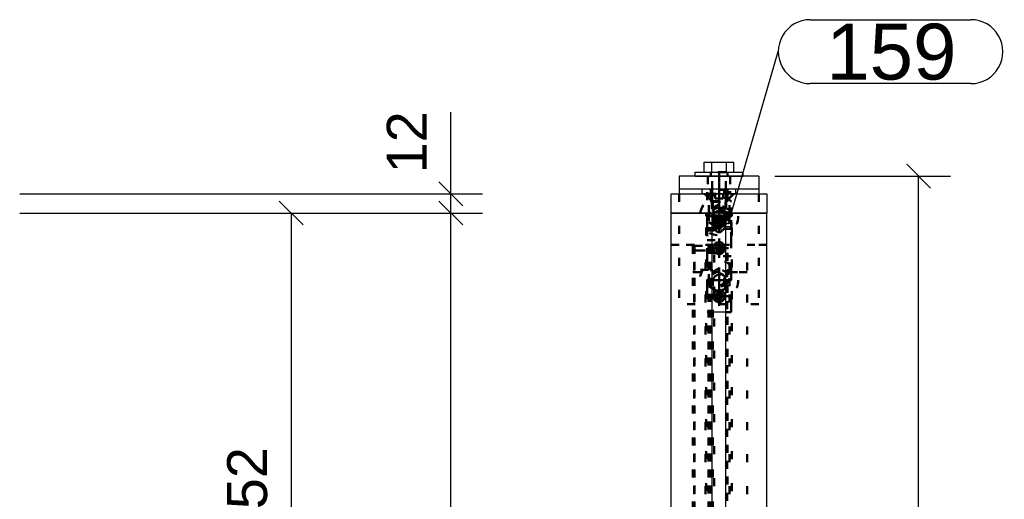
# Model space of a CAD drawing. Header units: millimetres. Extents: x -30 to 390, y -521 to -224.
# Tile 13 of 19: x 81 to 143, y -328 to -298. Entities that reach past the tile are written whole.
import ezdxf
from ezdxf.enums import TextEntityAlignment as Align

# ---------------------------------------------------------------- set-up
doc = ezdxf.new("R2010")
doc.units = ezdxf.units.MM
doc.linetypes.add('DOT', pattern=[2, 0.5, -1.5])
doc.linetypes.add('STRICHPUNKT2', pattern=[18.5, 10, -4, 0.5, -4])
doc.layers.get('0').update_dxf_attribs({"linetype": 'CONTINUOUS'})
for name, color, linetype in [('DIM49', 4, 'CONTINUOUS'), ('LE_RED', 1, 'CONTINUOUS'), ('TXT_ALL', 7, 'CONTINUOUS'), ('TXT_DIM49', 2, 'CONTINUOUS')]:
    doc.layers.add(name, color=color, linetype=linetype)
doc.layers.add('LE_ALL', color=7, linetype='CONTINUOUS', lineweight=50)
doc.styles.add('ARIAL', font='arial.ttf')

# ---------------------------------------------------------------- blocks, each defined once
blk = doc.blocks.new('_D23', base_point=(96.528, -330.173))
at = {"layer": 'DIM49', "color": 1}
for p, q in [((98.778, -310.444), (97.278, -308.944)), ((81.035, -309.694), (100.028, -309.694)), ((98.028, -309.694), (98.028, -344.894)), ((97.278, -344.144), (98.778, -345.644)), ((86.035, -344.894), (100.028, -344.894))]:
    blk.add_line(p, q, dxfattribs=at)
at = {"layer": 'TXT_DIM49', "style": 'ARIAL'}
blk.add_text('352', height=2.5, rotation=90.00021, dxfattribs=at).set_placement((96.528, -330.173))
blk = doc.blocks.new('Strip 60x12_00576', base_point=(19.185, -308.959))
blk.add_blockref('_D23', (96.528, -330.173))
blk = doc.blocks.new('Strip 60x12_00575')
blk.add_blockref('Strip 60x12_00576', (19.185, -308.959))
blk = doc.blocks.new('Ophanging boven_00574')
blk.add_blockref('Strip 60x12_00575', (0, 0))
blk = doc.blocks.new('_D9', base_point=(106.528, -382.333))
at = {"layer": 'DIM49', "color": 1}
for p, q in [((108.778, -310.444), (107.278, -308.944)), ((81.035, -309.694), (110.028, -309.694)), ((108.028, -447.294), (108.028, -309.694))]:
    blk.add_line(p, q, dxfattribs=at)
blk = doc.blocks.new('_D10', base_point=(106.528, -307.213))
at = {"layer": 'DIM49', "color": 1}
for p, q in [((108.028, -315.694), (108.028, -303.373)), ((107.278, -307.744), (108.778, -309.244)), ((81.035, -308.494), (110.028, -308.494)), ((108.778, -310.444), (107.278, -308.944)), ((81.035, -309.694), (110.028, -309.694))]:
    blk.add_line(p, q, dxfattribs=at)
at = {"layer": 'TXT_DIM49', "style": 'ARIAL'}
blk.add_text('12', height=2.5, rotation=90.00021, dxfattribs=at).set_placement((106.528, -307.213))
blk = doc.blocks.new('Strip 60x12_00651', base_point=(20.085, -448.029))
for name, p in [('_D10', (106.528, -307.213)), ('_D9', (106.528, -382.333))]:
    blk.add_blockref(name, p)
blk = doc.blocks.new('Strip 60x12_00650')
blk.add_blockref('Strip 60x12_00651', (20.085, -448.029))
blk = doc.blocks.new('Ophanging onder_00649')
blk.add_blockref('Strip 60x12_00650', (0, 0))
blk = doc.blocks.new('Muurophanging_00573')
for name in ['Ophanging boven_00574', 'Ophanging onder_00649']:
    blk.add_blockref(name, (0, 0))
blk = doc.blocks.new('Privacyscherm 60-37_00450')
blk.add_blockref('Muurophanging_00573', (0, 0))
blk = doc.blocks.new('_A3D0024_00449')
blk.add_blockref('Privacyscherm 60-37_00450', (0, 0))
blk = doc.blocks.new('_ANS0024_00448')
blk.add_blockref('_A3D0024_00449', (0, 0))
blk = doc.blocks.new('_00808', base_point=(124.835, -311.894))
at = {"layer": 'LE_ALL', "color": 1, "linetype": 'STRICHPUNKT2'}
for p, q in [((124.835, -309.694), (124.835, -310.894)), ((124.835, -309.694), (124.835, -310.894)), ((124.835, -311.894), (124.835, -311.294)), ((124.835, -311.894), (124.835, -311.294)), ((124.835, -311.894), (124.235, -311.894)), ((124.835, -311.894), (124.235, -311.894)), ((124.835, -311.894), (124.835, -312.494)), ((124.835, -311.894), (125.435, -311.894)), ((124.835, -311.894), (124.835, -312.494)), ((124.835, -311.894), (125.435, -311.894)), ((124.835, -314.894), (124.835, -314.294)), ((124.835, -314.894), (124.835, -314.294)), ((124.835, -314.894), (124.235, -314.894)), ((124.835, -314.894), (124.235, -314.894)), ((124.835, -314.894), (124.835, -315.494)), ((124.835, -314.894), (125.435, -314.894)), ((124.835, -314.894), (124.835, -315.494)), ((124.835, -314.894), (125.435, -314.894))]:
    blk.add_line(p, q, dxfattribs=at)
blk = doc.blocks.new('_00807')
blk.add_blockref('_00808', (124.835, -311.894))
blk = doc.blocks.new('1017-1 Connector 90 M8 VERT_00806')
blk.add_blockref('_00807', (0, 0))
blk = doc.blocks.new('Stelschroef met punt (ISO 4027 - DIN 914)-M8x10_00810', base_point=(124.604, -314.894))
at = {"layer": 'LE_ALL', "color": 3, "linetype": 'DOT'}
blk.add_lwpolyline([(124.604, -314.894), (124.719, -314.694), (124.95, -314.694), (125.065, -314.894), (124.95, -315.094), (124.719, -315.094)], close=True, dxfattribs=at)
blk = doc.blocks.new('Stelschroef met punt (ISO 4027 - DIN 914)-M8x10_00809')
blk.add_blockref('Stelschroef met punt (ISO 4027 - DIN 914)-M8x10_00810', (124.604, -314.894))
blk = doc.blocks.new('Stelschroef met punt (ISO 4027 - DIN 914)-M8x10_00812', base_point=(124.604, -311.894))
at = {"layer": 'LE_ALL', "color": 3, "linetype": 'DOT'}
blk.add_line((124.604, -311.894), (124.719, -311.694), dxfattribs=at)
blk.add_lwpolyline([(124.95, -311.694), (125.065, -311.894), (124.95, -312.094), (124.719, -312.094), (124.604, -311.894)], dxfattribs=at)
blk = doc.blocks.new('Stelschroef met punt (ISO 4027 - DIN 914)-M8x10_00811')
blk.add_blockref('Stelschroef met punt (ISO 4027 - DIN 914)-M8x10_00812', (124.604, -311.894))
blk = doc.blocks.new('Hoeklijn + montage_00805')
for name in ['1017-1 Connector 90 M8 VERT_00806', 'Stelschroef met punt (ISO 4027 - DIN 914)-M8x10_00811', 'Stelschroef met punt (ISO 4027 - DIN 914)-M8x10_00809']:
    blk.add_blockref(name, (0, 0))
blk = doc.blocks.new('SHAPE_01184', base_point=(125.401, -310.395))
at = {"layer": 'DIM49', "color": 3}
for p, q in [((130.547, -297.596), (140.61, -297.596)), ((125.401, -310.395), (128.547, -299.596)), ((140.61, -301.596), (130.547, -301.596)), ((125.511, -310.158), (125.29, -310.158)), ((125.66, -310.358), (125.143, -310.358)), ((125.605, -310.558), (125.197, -310.558))]:
    blk.add_line(p, q, dxfattribs=at)
blk.add_lwpolyline([(125.395, -310.658), (125.464, -310.65), (125.528, -310.625), (125.583, -310.585), (125.626, -310.531), (125.654, -310.468), (125.664, -310.4), (125.657, -310.332), (125.632, -310.268), (125.591, -310.213), (125.538, -310.17), (125.475, -310.142), (125.407, -310.131), (125.338, -310.139), (125.274, -310.164), (125.219, -310.204), (125.176, -310.258), (125.148, -310.321), (125.138, -310.389), (125.145, -310.457), (125.17, -310.521), (125.211, -310.577), (125.265, -310.62), (125.327, -310.647)], close=True, dxfattribs=at)
for centre, start_param, end_param in [((130.547, -299.596), 1.570796, 4.712389), ((140.61, -299.596), 4.712389, 7.853982)]:
    blk.add_ellipse(centre, major_axis=(2, 0), ratio=1, start_param=start_param, end_param=end_param, dxfattribs=at)
at = {"layer": 'TXT_ALL', "style": 'ARIAL'}
blk.add_text('159', height=3.5, dxfattribs=at).set_placement((131.547, -299.596), align=Align.MIDDLE_LEFT)
blk = doc.blocks.new('1017-1 Connector 90 M8 VERT_00844', base_point=(125.585, -310.694))
for p, q in [((125.26, -309.894), (124.41, -309.894)), ((125.26, -315.894), (124.41, -315.894))]:
    blk.add_line(p, q)
at = {"layer": 'LE_ALL', "color": 3, "linetype": 'DOT'}
for p, q in [((124.085, -309.894), (124.085, -315.894)), ((124.41, -309.894), (124.085, -309.894)), ((124.435, -309.894), (124.435, -310.694)), ((125.235, -309.894), (125.235, -310.694)), ((125.585, -315.894), (125.585, -309.894)), ((125.585, -310.694), (124.085, -310.694)), ((124.41, -315.894), (124.085, -315.894))]:
    blk.add_line(p, q, dxfattribs=at)
for points in [[(125.585, -309.894), (125.26, -309.894)], [(125.585, -315.894), (125.26, -315.894)]]:
    blk.add_lwpolyline(points, dxfattribs=at)
at = {"layer": 'LE_RED'}
for points in [[(124.939, -311.507, 0.06585), (124.835, -311.494, 2.026238), (125.221, -311.998)], [(124.939, -314.507, 0.06585), (124.835, -314.494, 2.026238), (125.221, -314.998)]]:
    blk.add_lwpolyline(points, format="xyb", dxfattribs=at)
blk.add_blockref('SHAPE_01184', (125.401, -310.395))
blk = doc.blocks.new('DIN 13-M8_00846', base_point=(125.175, -309.894))
at = {"layer": 'LE_ALL', "color": 3, "linetype": 'DOT'}
for p, q in [((124.435, -309.894), (124.435, -310.694)), ((124.495, -309.894), (124.495, -310.694)), ((125.175, -309.894), (125.175, -310.694)), ((125.235, -309.894), (125.235, -310.694))]:
    blk.add_line(p, q, dxfattribs=at)
blk = doc.blocks.new('DIN 13-M8_00845')
blk.add_blockref('DIN 13-M8_00846', (125.175, -309.894))
blk = doc.blocks.new('_00848', base_point=(124.835, -309.694))
at = {"layer": 'LE_ALL', "color": 1, "linetype": 'STRICHPUNKT2'}
for p, q in [((124.835, -309.694), (124.835, -310.894)), ((124.835, -309.694), (124.835, -310.894)), ((124.835, -311.894), (124.835, -311.294)), ((124.835, -311.894), (124.835, -311.294)), ((124.835, -311.894), (124.235, -311.894)), ((124.835, -311.894), (124.235, -311.894)), ((124.835, -311.894), (125.435, -311.894)), ((124.835, -311.894), (124.835, -312.494)), ((124.835, -311.894), (125.435, -311.894)), ((124.835, -311.894), (124.835, -312.494)), ((124.835, -314.894), (124.835, -314.294)), ((124.835, -314.894), (124.835, -314.294)), ((124.835, -314.894), (124.235, -314.894)), ((124.835, -314.894), (124.235, -314.894)), ((124.835, -314.894), (125.435, -314.894)), ((124.835, -314.894), (124.835, -315.494)), ((124.835, -314.894), (125.435, -314.894)), ((124.835, -314.894), (124.835, -315.494))]:
    blk.add_line(p, q, dxfattribs=at)
blk = doc.blocks.new('_00847')
blk.add_blockref('_00848', (124.835, -309.694))
blk = doc.blocks.new('DIN 13-M8_00850', base_point=(124.495, -314.894))
for centre in [(124.835, -311.894), (124.835, -314.894)]:
    blk.add_circle(centre, 0.34)
at = {"layer": 'LE_RED'}
for p, q in [((124.939, -311.507), (124.835, -311.494)), ((124.939, -314.507), (124.835, -314.494))]:
    blk.add_line(p, q, dxfattribs=at)
for centre in [(124.835, -311.894), (124.835, -314.894)]:
    blk.add_arc(centre, 0.4, 90, -15.07006, dxfattribs=at)
blk = doc.blocks.new('DIN 13-M8_00849')
blk.add_blockref('DIN 13-M8_00850', (124.495, -314.894))
blk = doc.blocks.new('1017-1 Connector 90 M8 VERT_00843')
for name, p in [('1017-1 Connector 90 M8 VERT_00844', (125.585, -310.694)), ('_00847', (0, 0)), ('DIN 13-M8_00845', (0, 0)), ('DIN 13-M8_00849', (0, 0))]:
    blk.add_blockref(name, p)
blk = doc.blocks.new('Stelschroef met punt (ISO 4027 - DIN 914)-M8x10_00852', base_point=(124.735, -311.894))
blk.add_lwpolyline([(125.065, -311.894), (124.95, -311.694), (124.719, -311.694), (124.604, -311.894), (124.719, -312.094), (124.95, -312.094)], close=True)
at = {"layer": 'LE_ALL', "color": 3, "linetype": 'DOT'}
blk.add_circle((124.835, -311.894), 0.1, dxfattribs=at)
at = {"layer": 'LE_RED'}
blk.add_lwpolyline([(125.163, -311.982, -0.876436), (124.495, -311.894, -0.493526), (124.923, -311.565)], format="xyb", dxfattribs=at)
blk = doc.blocks.new('GEWINDE_00854', base_point=(125.221, -311.998))
blk.add_arc((124.835, -311.894), 0.4, -15.07006, 74.92994)
at = {"layer": 'LE_RED'}
for start, end in [(74.92994, 180), (180, -15.07006)]:
    blk.add_arc((124.835, -311.894), 0.34, start, end, dxfattribs=at)
blk = doc.blocks.new('GEWINDE_00853')
blk.add_blockref('GEWINDE_00854', (125.221, -311.998))
blk = doc.blocks.new('Stelschroef met punt (ISO 4027 - DIN 914)-M8x10_00851')
for name, p in [('GEWINDE_00853', (0, 0)), ('Stelschroef met punt (ISO 4027 - DIN 914)-M8x10_00852', (124.735, -311.894))]:
    blk.add_blockref(name, p)
blk = doc.blocks.new('Stelschroef met punt (ISO 4027 - DIN 914)-M8x10_00856', base_point=(124.735, -314.894))
blk.add_lwpolyline([(125.065, -314.894), (124.95, -314.694), (124.719, -314.694), (124.604, -314.894), (124.719, -315.094), (124.95, -315.094)], close=True)
at = {"layer": 'LE_ALL', "color": 3, "linetype": 'DOT'}
blk.add_circle((124.835, -314.894), 0.1, dxfattribs=at)
at = {"layer": 'LE_RED'}
blk.add_lwpolyline([(125.163, -314.982, -0.876436), (124.495, -314.894, -0.493526), (124.923, -314.565)], format="xyb", dxfattribs=at)
blk = doc.blocks.new('GEWINDE_00858', base_point=(125.221, -314.998))
blk.add_arc((124.835, -314.894), 0.4, -15.07006, 74.92994)
at = {"layer": 'LE_RED'}
for start, end in [(74.92994, 180), (180, -15.07006)]:
    blk.add_arc((124.835, -314.894), 0.34, start, end, dxfattribs=at)
blk = doc.blocks.new('GEWINDE_00857')
blk.add_blockref('GEWINDE_00858', (125.221, -314.998))
blk = doc.blocks.new('Stelschroef met punt (ISO 4027 - DIN 914)-M8x10_00855')
for name, p in [('GEWINDE_00857', (0, 0)), ('Stelschroef met punt (ISO 4027 - DIN 914)-M8x10_00856', (124.735, -314.894))]:
    blk.add_blockref(name, p)
blk = doc.blocks.new('Stelschroef met punt (ISO 4027 - DIN 914)-M8x10_00860', base_point=(124.604, -310.394))
at = {"layer": 'LE_ALL', "color": 3, "linetype": 'DOT'}
for p, q in [((124.604, -310.394), (124.604, -309.894)), ((124.719, -310.394), (124.719, -309.894)), ((124.95, -310.394), (124.95, -309.894)), ((125.065, -310.394), (125.065, -309.894)), ((125.175, -309.894), (125.175, -310.654)), ((124.495, -310.654), (125.175, -310.654)), ((125.175, -310.654), (124.935, -310.894))]:
    blk.add_line(p, q, dxfattribs=at)
for points in [[(124.495, -309.894), (124.495, -310.654), (124.735, -310.894), (124.935, -310.894)], [(124.604, -310.394), (124.719, -310.394), (124.95, -310.394), (125.065, -310.394)]]:
    blk.add_lwpolyline(points, dxfattribs=at)
blk = doc.blocks.new('GEWINDE_00862', base_point=(125.175, -309.894))
at = {"layer": 'LE_ALL', "color": 3, "linetype": 'DOT'}
for p, q in [((124.435, -309.954), (124.495, -309.894)), ((124.435, -309.954), (125.235, -309.954)), ((124.495, -309.894), (124.495, -310.654)), ((125.175, -309.894), (125.175, -310.654)), ((125.235, -309.954), (125.175, -309.894)), ((125.235, -309.954), (125.235, -310.594)), ((124.435, -310.594), (125.235, -310.594)), ((125.235, -310.594), (125.175, -310.654))]:
    blk.add_line(p, q, dxfattribs=at)
blk.add_lwpolyline([(124.435, -309.954), (124.435, -310.594), (124.495, -310.654), (125.175, -310.654)], dxfattribs=at)
blk = doc.blocks.new('GEWINDE_00861')
blk.add_blockref('GEWINDE_00862', (125.175, -309.894))
blk = doc.blocks.new('Stelschroef met punt (ISO 4027 - DIN 914)-M8x10_00859')
for name, p in [('GEWINDE_00861', (0, 0)), ('Stelschroef met punt (ISO 4027 - DIN 914)-M8x10_00860', (124.604, -310.394))]:
    blk.add_blockref(name, p)
blk = doc.blocks.new('Hoeklijn + montage_00842')
for name in ['1017-1 Connector 90 M8 VERT_00843', 'Stelschroef met punt (ISO 4027 - DIN 914)-M8x10_00859', 'Stelschroef met punt (ISO 4027 - DIN 914)-M8x10_00851', 'Stelschroef met punt (ISO 4027 - DIN 914)-M8x10_00855']:
    blk.add_blockref(name, (0, 0))
blk = doc.blocks.new('Montage_00804')
for name in ['Hoeklijn + montage_00842', 'Hoeklijn + montage_00805']:
    blk.add_blockref(name, (0, 0))
blk = doc.blocks.new('Gelaagd glas 4.4.1_ matte folie_00865', base_point=(124.535, -312.194))
at = {"layer": 'LE_ALL', "color": 3, "linetype": 'DOT'}
blk.add_lwpolyline([(124.535, -312.194), (125.373, -312.194), (125.373, -444.794), (124.535, -444.794)], close=True, dxfattribs=at)
blk = doc.blocks.new('Gelaagd glas 4.4.1_ matte folie_00864')
blk.add_blockref('Gelaagd glas 4.4.1_ matte folie_00865', (124.535, -312.194))
blk = doc.blocks.new('Glas_00863')
blk.add_blockref('Gelaagd glas 4.4.1_ matte folie_00864', (0, 0))
blk = doc.blocks.new('PV-SCHERM PROFIEL 60X37_00870', base_point=(125.635, -309.894))
for p, q in [((121.835, -309.694), (124.41, -309.694)), ((125.26, -309.694), (127.835, -309.694))]:
    blk.add_line(p, q)
at = {"layer": 'LE_ALL', "color": 3, "linetype": 'DOT'}
for p, q in [((124.035, -309.894), (124.035, -309.694)), ((124.41, -309.894), (124.035, -309.894)), ((125.635, -309.894), (125.26, -309.894)), ((125.635, -309.894), (125.635, -309.694)), ((124.035, -310.794), (125.635, -310.794)), ((123.285, -311.694), (121.835, -311.694)), ((124.719, -311.694), (123.985, -311.694)), ((125.485, -311.694), (124.95, -311.694)), ((127.835, -311.694), (126.585, -311.694)), ((123.985, -312.044), (123.285, -312.044)), ((125.335, -313.28), (125.485, -313.28))]:
    blk.add_line(p, q, dxfattribs=at)
blk.add_lwpolyline([(126.585, -313.394), (125.485, -313.394), (125.335, -313.394)], dxfattribs=at)
blk = doc.blocks.new('PV-SCHERM PROFIEL 60X37_00869')
blk.add_blockref('PV-SCHERM PROFIEL 60X37_00870', (125.635, -309.894))
blk = doc.blocks.new('PV-SCHERM PROFIEL 60X37_00872', base_point=(125.26, -309.894))
for p, q in [((121.835, -447.294), (121.835, -309.694)), ((124.41, -336.63), (124.41, -309.694)), ((125.26, -335.158), (125.26, -309.694)), ((127.835, -330.697), (127.835, -309.694))]:
    blk.add_line(p, q)
at = {"layer": 'LE_ALL', "color": 3, "linetype": 'DOT'}
for p, q in [((124.035, -309.894), (124.41, -309.894)), ((124.035, -421.094), (124.035, -309.894)), ((125.26, -309.894), (125.635, -309.894)), ((125.635, -421.094), (125.635, -309.894)), ((121.835, -311.694), (123.285, -311.694)), ((123.285, -445.294), (123.285, -311.694)), ((123.985, -311.694), (125.485, -311.694)), ((123.985, -445.294), (123.985, -311.694)), ((125.485, -445.294), (125.485, -311.694)), ((126.585, -311.694), (127.835, -311.694)), ((126.585, -445.294), (126.585, -311.694)), ((123.285, -312.044), (123.985, -312.044)), ((125.335, -443.708), (125.335, -313.28)), ((125.335, -313.394), (125.485, -313.394)), ((125.485, -313.394), (126.585, -313.394))]:
    blk.add_line(p, q, dxfattribs=at)
blk = doc.blocks.new('PV-SCHERM PROFIEL 60X37_00871')
blk.add_blockref('PV-SCHERM PROFIEL 60X37_00872', (125.26, -309.894))
blk = doc.blocks.new('GLASLAT T.B.V. PV-SCHERM_00877', base_point=(124.435, -313.274))
at = {"layer": 'LE_ALL', "color": 3, "linetype": 'DOT'}
for p, q in [((123.185, -311.694), (123.185, -311.744)), ((124.164, -311.694), (124.164, -311.744)), ((124.285, -311.744), (124.285, -311.694)), ((124.164, -313.244), (123.304, -313.244)), ((123.185, -313.394), (124.435, -313.394)), ((124.435, -313.274), (124.285, -313.274))]:
    blk.add_line(p, q, dxfattribs=at)
blk.add_lwpolyline([(123.304, -311.744), (123.304, -311.694), (123.285, -311.694)], dxfattribs=at)
blk = doc.blocks.new('GLASLAT T.B.V. PV-SCHERM_00876')
blk.add_blockref('GLASLAT T.B.V. PV-SCHERM_00877', (124.435, -313.274))
blk = doc.blocks.new('GLASLAT T.B.V. PV-SCHERM_00881', base_point=(124.285, -445.244))
at = {"layer": 'LE_ALL', "color": 3, "linetype": 'DOT'}
for p, q in [((123.304, -445.244), (123.304, -311.744)), ((124.164, -445.244), (124.164, -311.744)), ((124.285, -445.244), (124.285, -311.744))]:
    blk.add_line(p, q, dxfattribs=at)
blk = doc.blocks.new('GLASLAT T.B.V. PV-SCHERM_00880')
blk.add_blockref('GLASLAT T.B.V. PV-SCHERM_00881', (124.285, -445.244))
blk = doc.blocks.new('GLASLAT T.B.V. PV-SCHERM_00883', base_point=(123.304, -311.744))
at = {"layer": 'LE_ALL', "color": 3, "linetype": 'DOT'}
for p, q in [((123.185, -311.744), (123.185, -445.244)), ((123.185, -311.744), (123.304, -311.744)), ((123.304, -311.744), (124.164, -311.744)), ((124.164, -311.744), (124.164, -445.244)), ((124.164, -311.744), (124.285, -311.744)), ((124.285, -311.744), (124.435, -311.744))]:
    blk.add_line(p, q, dxfattribs=at)
for points in [[(123.304, -311.744), (123.304, -445.244), (123.185, -445.244)], [(124.285, -311.744), (124.285, -445.244), (124.164, -445.244)], [(124.435, -311.744), (124.435, -445.244), (124.285, -445.244)]]:
    blk.add_lwpolyline(points, dxfattribs=at)
blk = doc.blocks.new('GLASLAT T.B.V. PV-SCHERM_00882')
blk.add_blockref('GLASLAT T.B.V. PV-SCHERM_00883', (123.304, -311.744))
blk = doc.blocks.new('Glaslatten_00875')
for name in ['GLASLAT T.B.V. PV-SCHERM_00876', 'GLASLAT T.B.V. PV-SCHERM_00882', 'GLASLAT T.B.V. PV-SCHERM_00880']:
    blk.add_blockref(name, (0, 0))
blk = doc.blocks.new('Profielen_00866')
for name in ['PV-SCHERM PROFIEL 60X37_00869', 'PV-SCHERM PROFIEL 60X37_00871', 'Glaslatten_00875']:
    blk.add_blockref(name, (0, 0))
blk = doc.blocks.new('Strip 60x12_00887', base_point=(124.385, -308.959))
blk.add_lwpolyline([(127.835, -308.494), (127.835, -309.694), (121.835, -309.694), (121.835, -308.494)], close=True)
at = {"layer": 'LE_ALL', "color": 3, "linetype": 'DOT'}
for p, q in [((123.92, -308.494), (124.385, -308.959)), ((124.335, -308.494), (124.335, -309.694)), ((125.335, -308.494), (125.335, -309.694)), ((124.385, -308.959), (125.285, -308.959)), ((124.385, -308.959), (124.385, -309.694))]:
    blk.add_line(p, q, dxfattribs=at)
blk.add_lwpolyline([(125.75, -308.494), (125.285, -308.959), (125.285, -309.694)], dxfattribs=at)
blk = doc.blocks.new('DIN 13-M10_00889', base_point=(124.41, -308.494))
at = {"layer": 'LE_ALL', "color": 3, "linetype": 'DOT'}
for p, q in [((124.335, -308.494), (124.335, -309.694)), ((124.41, -308.494), (124.41, -309.694)), ((125.26, -308.494), (125.26, -309.694)), ((125.335, -308.494), (125.335, -309.694))]:
    blk.add_line(p, q, dxfattribs=at)
blk = doc.blocks.new('DIN 13-M10_00888')
blk.add_blockref('DIN 13-M10_00889', (124.41, -308.494))
blk = doc.blocks.new('_00891', base_point=(124.835, -308.244))
at = {"layer": 'LE_ALL', "color": 1, "linetype": 'STRICHPUNKT2'}
for p, q in [((124.835, -308.194), (124.835, -309.994)), ((124.835, -308.194), (124.835, -309.994)), ((124.835, -308.194), (124.835, -309.994)), ((124.835, -308.244), (124.835, -309.944))]:
    blk.add_line(p, q, dxfattribs=at)
blk = doc.blocks.new('_00890')
blk.add_blockref('_00891', (124.835, -308.244))
blk = doc.blocks.new('Strip 60x12_00886')
for name, p in [('_00890', (0, 0)), ('Strip 60x12_00887', (124.385, -308.959)), ('DIN 13-M10_00888', (0, 0))]:
    blk.add_blockref(name, p)
blk = doc.blocks.new('Hoeklijn 80x80x8_00895', base_point=(124.135, -307.394))
for p, q in [((122.335, -307.394), (122.335, -308.194)), ((127.335, -307.394), (122.335, -307.394)), ((122.335, -308.194), (122.335, -308.494)), ((127.335, -308.194), (127.335, -308.494))]:
    blk.add_line(p, q)
blk.add_lwpolyline([(127.335, -307.394), (127.335, -308.194), (122.335, -308.194)])
at = {"layer": 'LE_ALL', "color": 3, "linetype": 'DOT'}
for p, q in [((124.135, -307.394), (124.135, -308.194)), ((125.535, -307.394), (125.535, -308.194)), ((122.335, -308.494), (122.335, -315.394)), ((127.335, -308.494), (127.335, -315.394)), ((127.335, -315.394), (122.335, -315.394))]:
    blk.add_line(p, q, dxfattribs=at)
for centre in [(124.835, -309.894), (124.835, -313.894)]:
    blk.add_circle(centre, 0.525, dxfattribs=at)
blk = doc.blocks.new('_00897', base_point=(124.835, -307.094))
at = {"layer": 'LE_ALL', "color": 1, "linetype": 'STRICHPUNKT2'}
for p, q in [((124.835, -307.094), (124.835, -308.494)), ((124.835, -309.894), (124.835, -309.106)), ((124.835, -309.894), (124.835, -309.106)), ((124.835, -309.894), (124.047, -309.894)), ((124.835, -309.894), (124.047, -309.894)), ((124.835, -309.894), (124.835, -310.681)), ((124.835, -309.894), (125.622, -309.894)), ((124.835, -309.894), (124.835, -310.681)), ((124.835, -309.894), (125.622, -309.894)), ((124.835, -313.894), (124.835, -313.106)), ((124.835, -313.894), (124.835, -313.106)), ((124.835, -313.894), (124.047, -313.894)), ((124.835, -313.894), (124.047, -313.894)), ((124.835, -313.894), (125.622, -313.894)), ((124.835, -313.894), (124.835, -314.681)), ((124.835, -313.894), (125.622, -313.894)), ((124.835, -313.894), (124.835, -314.681))]:
    blk.add_line(p, q, dxfattribs=at)
blk = doc.blocks.new('_00896')
blk.add_blockref('_00897', (124.835, -307.094))
blk = doc.blocks.new('Hoeklijn 80x80x8_00894')
for name, p in [('Hoeklijn 80x80x8_00895', (124.135, -307.394)), ('_00896', (0, 0))]:
    blk.add_blockref(name, p)
blk = doc.blocks.new('Glijlager Skiffy_00901', base_point=(125.36, -309.644))
for p, q in [((125.885, -308.194), (123.785, -308.194)), ((123.785, -308.494), (123.785, -308.194)), ((125.885, -308.494), (125.885, -308.194)), ((125.885, -308.494), (123.785, -308.494))]:
    blk.add_line(p, q)
at = {"layer": 'LE_ALL', "color": 3, "linetype": 'DOT'}
for p, q in [((124.26, -308.194), (124.31, -308.244)), ((125.36, -308.244), (124.31, -308.244)), ((124.31, -308.244), (124.31, -309.644)), ((125.41, -308.194), (125.36, -308.244)), ((125.36, -308.244), (125.36, -309.644)), ((124.185, -308.494), (125.485, -308.494)), ((124.185, -309.694), (124.185, -308.494)), ((125.485, -309.694), (125.485, -308.494)), ((125.485, -309.694), (124.185, -309.694)), ((124.26, -309.694), (124.31, -309.644)), ((125.36, -309.644), (124.31, -309.644)), ((125.41, -309.694), (125.36, -309.644))]:
    blk.add_line(p, q, dxfattribs=at)
blk = doc.blocks.new('Glijlager Skiffy_00900')
blk.add_blockref('Glijlager Skiffy_00901', (125.36, -309.644))
blk = doc.blocks.new('Carrosseriering (ISO 7093)-M10_00903', base_point=(124.31, -307.144))
for p, q in [((123.335, -307.144), (126.335, -307.144)), ((123.335, -307.394), (123.335, -307.144)), ((123.335, -307.394), (126.335, -307.394)), ((126.335, -307.394), (126.335, -307.144))]:
    blk.add_line(p, q)
at = {"layer": 'LE_ALL', "color": 3, "linetype": 'DOT'}
for p, q in [((124.31, -307.144), (124.31, -307.394)), ((125.36, -307.144), (125.36, -307.394))]:
    blk.add_line(p, q, dxfattribs=at)
blk = doc.blocks.new('Carrosseriering (ISO 7093)-M10_00902')
blk.add_blockref('Carrosseriering (ISO 7093)-M10_00903', (124.31, -307.144))
blk = doc.blocks.new('Zeskant tapbout-M10x25 (DIN 933)_00905', base_point=(125.26, -307.144))
for p, q in [((123.911, -306.504), (124.373, -306.504)), ((123.911, -307.144), (123.911, -306.504)), ((124.373, -307.144), (124.373, -306.504)), ((125.758, -307.144), (125.758, -306.504)), ((125.296, -307.144), (125.758, -307.144))]:
    blk.add_line(p, q)
for points in [[(123.911, -307.144), (124.373, -307.144), (125.296, -307.144), (125.296, -306.504)], [(124.373, -306.504), (125.296, -306.504), (125.758, -306.504)]]:
    blk.add_lwpolyline(points)
at = {"layer": 'LE_ALL', "color": 3, "linetype": 'DOT'}
for p, q in [((125.26, -307.144), (124.41, -307.144)), ((124.41, -308.194), (124.41, -307.144)), ((125.26, -308.194), (125.26, -307.144)), ((124.41, -308.494), (124.41, -308.194)), ((125.26, -308.494), (125.26, -308.194))]:
    blk.add_line(p, q, dxfattribs=at)
blk = doc.blocks.new('Zeskant tapbout-M10x25 (DIN 933)_00904')
blk.add_blockref('Zeskant tapbout-M10x25 (DIN 933)_00905', (125.26, -307.144))
blk = doc.blocks.new('Bev. Tapbout M10x25_00898')
for name in ['Zeskant tapbout-M10x25 (DIN 933)_00904', 'Carrosseriering (ISO 7093)-M10_00902', 'Glijlager Skiffy_00900']:
    blk.add_blockref(name, (0, 0))
blk = doc.blocks.new('1011 Moerblok M8_00908', base_point=(125.585, -315.394))
at = {"layer": 'LE_ALL', "color": 3, "linetype": 'DOT'}
blk.add_lwpolyline([(125.585, -315.394), (125.585, -312.394), (124.085, -312.394), (124.085, -315.394)], dxfattribs=at)
blk = doc.blocks.new('_00910', base_point=(124.835, -313.894))
at = {"layer": 'LE_ALL', "color": 1, "linetype": 'STRICHPUNKT2'}
for q in [(124.835, -313.294), (124.835, -313.294), (124.235, -313.894), (124.235, -313.894), (124.835, -314.494), (125.435, -313.894), (124.835, -314.494), (125.435, -313.894)]:
    blk.add_line((124.835, -313.894), q, dxfattribs=at)
blk = doc.blocks.new('_00909')
blk.add_blockref('_00910', (124.835, -313.894))
blk = doc.blocks.new('1011 Moerblok M8_00907')
for name, p in [('1011 Moerblok M8_00908', (125.585, -315.394)), ('_00909', (0, 0))]:
    blk.add_blockref(name, p)
blk = doc.blocks.new('Carrosseriering M8 (ISO 7093 _ DIN 9021)_00912', base_point=(124.415, -313.894))
at = {"layer": 'LE_ALL', "color": 3, "linetype": 'DOT'}
for radius in [1.2, 0.42]:
    blk.add_circle((124.835, -313.894), radius, dxfattribs=at)
blk = doc.blocks.new('Carrosseriering M8 (ISO 7093 _ DIN 9021)_00911')
blk.add_blockref('Carrosseriering M8 (ISO 7093 _ DIN 9021)_00912', (124.415, -313.894))
blk = doc.blocks.new('Zeskant tapbout-M8x20 (DIN 933)_00914', base_point=(124.495, -313.894))
at = {"layer": 'LE_ALL', "color": 3, "linetype": 'DOT'}
blk.add_lwpolyline([(124.185, -314.269), (124.835, -314.644), (125.485, -314.269), (125.485, -313.518), (124.835, -313.143), (124.185, -313.518)], close=True, dxfattribs=at)
for radius in [0.4, 0.34]:
    blk.add_circle((124.835, -313.894), radius, dxfattribs=at)
blk = doc.blocks.new('GEWINDE_00916', base_point=(124.923, -313.565))
at = {"layer": 'LE_ALL', "color": 3, "linetype": 'DOT'}
blk.add_lwpolyline([(124.923, -313.565, 1.140985), (124.835, -314.234, 0.339113), (125.163, -313.982)], format="xyb", dxfattribs=at)
blk = doc.blocks.new('GEWINDE_00915')
blk.add_blockref('GEWINDE_00916', (124.923, -313.565))
blk = doc.blocks.new('Zeskant tapbout-M8x20 (DIN 933)_00913')
for name, p in [('Zeskant tapbout-M8x20 (DIN 933)_00914', (124.495, -313.894)), ('GEWINDE_00915', (0, 0))]:
    blk.add_blockref(name, p)
blk = doc.blocks.new('Montage baluster_00906')
for name in ['1011 Moerblok M8_00907', 'Carrosseriering M8 (ISO 7093 _ DIN 9021)_00911', 'Zeskant tapbout-M8x20 (DIN 933)_00913']:
    blk.add_blockref(name, (0, 0))
blk = doc.blocks.new('1011 Moerblok M8_00919', base_point=(125.585, -309.849))
at = {"layer": 'LE_ALL', "color": 3, "linetype": 'DOT'}
for p, q in [((125.585, -308.394), (124.085, -308.394)), ((124.085, -308.394), (124.085, -309.849)), ((125.585, -309.849), (125.585, -308.394)), ((124.085, -310.649), (124.085, -311.394)), ((125.585, -311.394), (125.585, -310.649)), ((124.085, -311.394), (125.585, -311.394))]:
    blk.add_line(p, q, dxfattribs=at)
blk = doc.blocks.new('_00921', base_point=(124.835, -309.894))
at = {"layer": 'LE_ALL', "color": 1, "linetype": 'STRICHPUNKT2'}
for q in [(124.835, -309.294), (124.835, -309.294), (124.235, -309.894), (124.235, -309.894), (124.835, -310.494), (125.435, -309.894), (124.835, -310.494), (125.435, -309.894)]:
    blk.add_line((124.835, -309.894), q, dxfattribs=at)
blk = doc.blocks.new('_00920')
blk.add_blockref('_00921', (124.835, -309.894))
blk = doc.blocks.new('1011 Moerblok M8_00918')
for name, p in [('1011 Moerblok M8_00919', (125.585, -309.849)), ('_00920', (0, 0))]:
    blk.add_blockref(name, p)
blk = doc.blocks.new('Carrosseriering M8 (ISO 7093 _ DIN 9021)_00923', base_point=(124.415, -309.894))
at = {"layer": 'LE_ALL', "color": 3, "linetype": 'DOT'}
for radius in [1.2, 0.42]:
    blk.add_circle((124.835, -309.894), radius, dxfattribs=at)
blk = doc.blocks.new('Carrosseriering M8 (ISO 7093 _ DIN 9021)_00922')
blk.add_blockref('Carrosseriering M8 (ISO 7093 _ DIN 9021)_00923', (124.415, -309.894))
blk = doc.blocks.new('Zeskant tapbout-M8x20 (DIN 933)_00925', base_point=(124.495, -309.894))
at = {"layer": 'LE_ALL', "color": 3, "linetype": 'DOT'}
blk.add_line((124.185, -309.694), (124.185, -310.269), dxfattribs=at)
for points in [[(125.485, -309.518), (124.835, -309.143), (124.185, -309.518)], [(124.185, -310.269), (124.835, -310.644), (125.485, -310.269), (125.485, -309.694)]]:
    blk.add_lwpolyline(points, dxfattribs=at)
for radius in [0.4, 0.34]:
    blk.add_circle((124.835, -309.894), radius, dxfattribs=at)
blk = doc.blocks.new('GEWINDE_00927', base_point=(124.923, -309.565))
at = {"layer": 'LE_ALL', "color": 3, "linetype": 'DOT'}
blk.add_lwpolyline([(124.923, -309.565, 1.140985), (124.835, -310.234, 0.339113), (125.163, -309.982)], format="xyb", dxfattribs=at)
blk = doc.blocks.new('GEWINDE_00926')
blk.add_blockref('GEWINDE_00927', (124.923, -309.565))
blk = doc.blocks.new('Zeskant tapbout-M8x20 (DIN 933)_00924')
for name, p in [('Zeskant tapbout-M8x20 (DIN 933)_00925', (124.495, -309.894)), ('GEWINDE_00926', (0, 0))]:
    blk.add_blockref(name, p)
blk = doc.blocks.new('Montage baluster_00917')
for name in ['Carrosseriering M8 (ISO 7093 _ DIN 9021)_00922', '1011 Moerblok M8_00918', 'Zeskant tapbout-M8x20 (DIN 933)_00924']:
    blk.add_blockref(name, (0, 0))
blk = doc.blocks.new('Koppelhoek scherm - 60x37_00892')
for name in ['Bev. Tapbout M10x25_00898', 'Hoeklijn 80x80x8_00894', 'Montage baluster_00917', 'Montage baluster_00906']:
    blk.add_blockref(name, (0, 0))
blk = doc.blocks.new('_00932', base_point=(124.835, -309.649))
at = {"layer": 'LE_ALL', "color": 1, "linetype": 'STRICHPUNKT2'}
blk.add_line((124.835, -309.649), (124.835, -310.849), dxfattribs=at)
blk = doc.blocks.new('_00931')
blk.add_blockref('_00932', (124.835, -309.649))
blk = doc.blocks.new('1011 Moerblok M8_00930')
blk.add_blockref('_00931', (0, 0))
blk = doc.blocks.new('Montage_00929')
blk.add_blockref('1011 Moerblok M8_00930', (0, 0))
blk = doc.blocks.new('1011 Moerblok M8_00937', base_point=(124.085, -310.649))
blk.add_line((125.175, -309.849), (125.26, -309.849))
blk.add_lwpolyline([(124.41, -309.849), (124.495, -309.849)])
at = {"layer": 'LE_ALL', "color": 3, "linetype": 'DOT'}
for p, q in [((125.26, -309.849), (125.585, -309.849)), ((124.085, -310.649), (125.585, -310.649))]:
    blk.add_line(p, q, dxfattribs=at)
for points in [[(124.085, -309.849), (124.41, -309.849)], [(124.495, -309.849), (125.175, -309.849)]]:
    blk.add_lwpolyline(points, dxfattribs=at)
blk = doc.blocks.new('_00939', base_point=(124.835, -309.649))
at = {"layer": 'LE_ALL', "color": 1, "linetype": 'STRICHPUNKT2'}
blk.add_line((124.835, -309.649), (124.835, -310.849), dxfattribs=at)
blk = doc.blocks.new('_00938')
blk.add_blockref('_00939', (124.835, -309.649))
blk = doc.blocks.new('1011 Moerblok M8_00936')
for name, p in [('1011 Moerblok M8_00937', (124.085, -310.649)), ('_00938', (0, 0))]:
    blk.add_blockref(name, p)
blk = doc.blocks.new('Verzonken kopbout (DIN 7991_ISO 10642)-M8x20_00941', base_point=(125.175, -309.365))
at = {"layer": 'LE_ALL', "color": 3, "linetype": 'DOT'}
for p, q in [((124.035, -308.59), (125.635, -308.59)), ((124.435, -308.99), (125.235, -308.99)), ((124.435, -309.365), (125.235, -309.365)), ((125.175, -309.365), (124.495, -309.365)), ((124.495, -310.494), (125.175, -310.494))]:
    blk.add_line(p, q, dxfattribs=at)
blk.add_lwpolyline([(124.585, -308.794), (124.835, -308.794), (125.085, -308.794)], dxfattribs=at)
blk = doc.blocks.new('Verzonken kopbout (DIN 7991_ISO 10642)-M8x20_00940')
blk.add_blockref('Verzonken kopbout (DIN 7991_ISO 10642)-M8x20_00941', (125.175, -309.365))
blk = doc.blocks.new('Montage_00935')
for name in ['Verzonken kopbout (DIN 7991_ISO 10642)-M8x20_00940', '1011 Moerblok M8_00936']:
    blk.add_blockref(name, (0, 0))
blk = doc.blocks.new('1011 Moerblok M8_00944', base_point=(124.435, -309.849))
blk.add_line((124.41, -309.849), (125.26, -309.849))
at = {"layer": 'LE_ALL', "color": 3, "linetype": 'DOT'}
for p, q in [((124.085, -310.649), (124.085, -309.849)), ((124.435, -309.849), (124.435, -310.649)), ((125.235, -309.849), (125.235, -310.649)), ((125.26, -309.849), (125.585, -309.849))]:
    blk.add_line(p, q, dxfattribs=at)
for points in [[(124.085, -310.649), (125.585, -310.649), (125.585, -309.849)], [(124.085, -309.849), (124.41, -309.849)]]:
    blk.add_lwpolyline(points, dxfattribs=at)
blk = doc.blocks.new('DIN 13-M8_00946', base_point=(125.175, -309.849))
at = {"layer": 'LE_ALL', "color": 3, "linetype": 'DOT'}
for p, q in [((124.435, -309.849), (124.435, -310.649)), ((124.495, -309.849), (124.495, -310.649)), ((125.175, -309.849), (125.175, -310.649)), ((125.235, -309.849), (125.235, -310.649))]:
    blk.add_line(p, q, dxfattribs=at)
blk = doc.blocks.new('DIN 13-M8_00945')
blk.add_blockref('DIN 13-M8_00946', (125.175, -309.849))
blk = doc.blocks.new('_00948', base_point=(124.835, -309.649))
at = {"layer": 'LE_ALL', "color": 1, "linetype": 'STRICHPUNKT2'}
blk.add_line((124.835, -309.649), (124.835, -310.849), dxfattribs=at)
blk = doc.blocks.new('_00947')
blk.add_blockref('_00948', (124.835, -309.649))
blk = doc.blocks.new('1011 Moerblok M8_00943')
for name, p in [('1011 Moerblok M8_00944', (124.435, -309.849)), ('DIN 13-M8_00945', (0, 0)), ('_00947', (0, 0))]:
    blk.add_blockref(name, p)
blk = doc.blocks.new('Verzonken kopbout (DIN 7991_ISO 10642)-M8x20_00950', base_point=(125.175, -309.365))
for p, q in [((124.495, -309.849), (124.495, -309.694)), ((125.175, -309.849), (125.175, -309.694))]:
    blk.add_line(p, q)
at = {"layer": 'LE_ALL', "color": 3, "linetype": 'DOT'}
for p, q in [((124.035, -308.494), (125.635, -308.494)), ((124.035, -308.59), (124.035, -308.494)), ((124.035, -308.59), (125.635, -308.59)), ((124.585, -308.794), (124.585, -308.494)), ((124.835, -308.794), (124.835, -308.494)), ((125.085, -308.794), (125.085, -308.494)), ((125.635, -308.59), (125.235, -308.99)), ((125.635, -308.59), (125.635, -308.494)), ((124.435, -309.365), (124.435, -308.99)), ((124.435, -309.365), (125.235, -309.365)), ((125.175, -309.365), (124.495, -309.365)), ((124.495, -309.694), (124.495, -309.365)), ((125.175, -309.694), (125.175, -309.365)), ((125.235, -309.365), (125.235, -308.99)), ((124.495, -310.494), (125.175, -310.494))]:
    blk.add_line(p, q, dxfattribs=at)
for points in [[(124.035, -308.59), (124.435, -308.99), (125.235, -308.99)], [(124.585, -308.794), (124.835, -308.794), (125.085, -308.794)], [(124.495, -310.494), (124.495, -309.849)], [(125.175, -310.494), (125.175, -309.849)]]:
    blk.add_lwpolyline(points, dxfattribs=at)
blk = doc.blocks.new('Verzonken kopbout (DIN 7991_ISO 10642)-M8x20_00949')
blk.add_blockref('Verzonken kopbout (DIN 7991_ISO 10642)-M8x20_00950', (125.175, -309.365))
blk = doc.blocks.new('Montage_00942')
for name in ['Verzonken kopbout (DIN 7991_ISO 10642)-M8x20_00949', '1011 Moerblok M8_00943']:
    blk.add_blockref(name, (0, 0))
blk = doc.blocks.new('Montage_00928')
for name in ['Montage_00942', 'Montage_00935', 'Montage_00929']:
    blk.add_blockref(name, (0, 0))
blk = doc.blocks.new('Ophanging boven_00885')
for name in ['Koppelhoek scherm - 60x37_00892', 'Strip 60x12_00886', 'Montage_00928']:
    blk.add_blockref(name, (0, 0))
blk = doc.blocks.new('_D33', base_point=(135.835, -382.333))
at = {"layer": 'DIM49', "color": 1}
for p, q in [((138.085, -308.144), (136.585, -306.644)), ((128.335, -307.394), (139.335, -307.394)), ((137.335, -449.594), (137.335, -307.394))]:
    blk.add_line(p, q, dxfattribs=at)
blk = doc.blocks.new('Hoeklijn 80x80x8_00961', base_point=(125.535, -449.594))
blk.add_blockref('_D33', (135.835, -382.333))
blk = doc.blocks.new('Hoeklijn 80x80x8_00960')
blk.add_blockref('Hoeklijn 80x80x8_00961', (125.535, -449.594))
blk = doc.blocks.new('Koppelhoek scherm - 60x37_00959')
blk.add_blockref('Hoeklijn 80x80x8_00960', (0, 0))
blk = doc.blocks.new('Ophanging onder_00951')
blk.add_blockref('Koppelhoek scherm - 60x37_00959', (0, 0))
blk = doc.blocks.new('Muurophanging_00884')
for name in ['Ophanging boven_00885', 'Ophanging onder_00951']:
    blk.add_blockref(name, (0, 0))
blk = doc.blocks.new('Privacyscherm 60-37_00803')
for name in ['Montage_00804', 'Muurophanging_00884', 'Profielen_00866', 'Glas_00863']:
    blk.add_blockref(name, (0, 0))
blk = doc.blocks.new('_A3D0025_00802')
blk.add_blockref('Privacyscherm 60-37_00803', (0, 0))
blk = doc.blocks.new('_ANS0025_00801')
blk.add_blockref('_A3D0025_00802', (0, 0))

msp = doc.modelspace()

# ---------------------------------------------------------------- block references
for name in ['_ANS0024_00448', '_ANS0025_00801']:
    msp.add_blockref(name, (0, 0))

doc.saveas('drawing.dxf')
